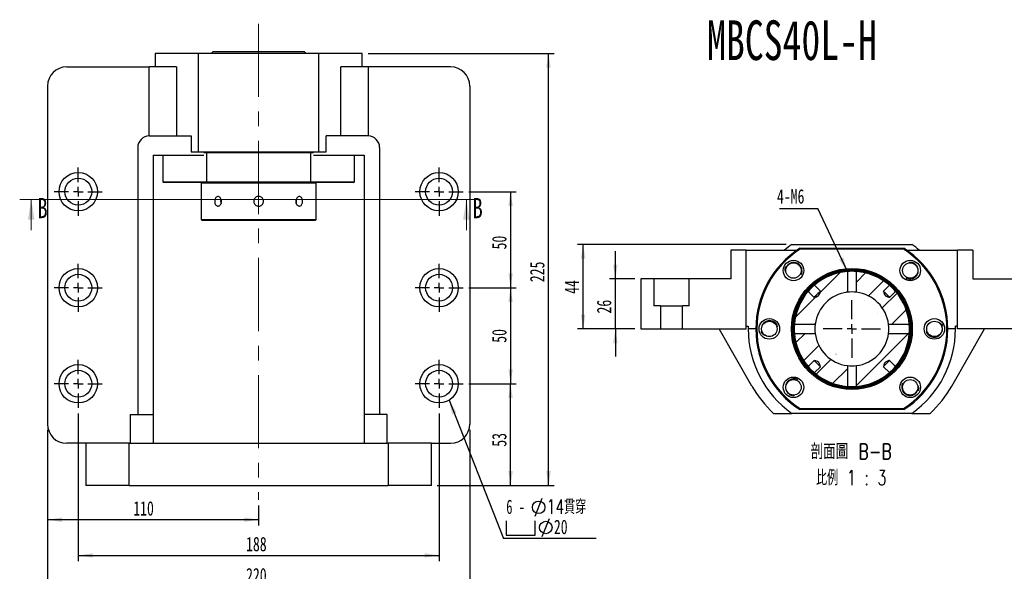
# Model space of a CAD drawing. Header units: millimetres. Extents: x 8 to 324, y 9 to 205.
# Tile 2 of 4: x 8 to 179, y 94 to 190. Entities that reach past the tile are written whole.
import ezdxf

# ---------------------------------------------------------------- set-up
doc = ezdxf.new("R2010")
doc.units = ezdxf.units.MM
doc.linetypes.add('CENTERX2', pattern=[20.32, 12.7, -2.54, 2.54, -2.54])
doc.layers.add('圖層0', color=7, linetype='Continuous')
doc.styles.add('SLDTEXTSTYLE0', font='TXT', dxfattribs={"width": 0.7})
doc.styles.add('SLDTEXTSTYLE1', font='TXT', dxfattribs={"width": 0.7, "bigfont": 'bigfont'})
doc.styles.add('SLDTEXTSTYLE3', font='TXT', dxfattribs={"width": 0.75})
doc.styles.add('SLDTEXTSTYLE4', font='TXT', dxfattribs={"width": 0.633333})
doc.styles.add('SLDTEXTSTYLE5', font='TXT', dxfattribs={"width": 0.75, "bigfont": 'bigfont'})
doc.styles.add('SLDTEXTSTYLE6', font='TXT', dxfattribs={"width": 0.65625, "bigfont": 'bigfont'})
doc.dimstyles.new('SLDDIMSTYLE0', dxfattribs={"dimtxt": 0.18, "dimasz": 2.5, "dimexe": 0, "dimexo": 0.0625, "dimgap": 0, "dimtad": 0, "dimtih": 1, "dimtoh": 1, "dimdec": 0, "dimrnd": 1e-09, "dimzin": 0, "dimdsep": 46, "dimtxsty": 'Standard', "dimsah": 1, "dimcen": 0.09, "dimadec": 0, "dimazin": 0, "dimtfac": 2.5, "dimtdec": 0, "dimtofl": 0, "dimtmove": 0, "dimatfit": 3, "dimfxl": 0, "dimfrac": 2, "dimtolj": 1, "dimtzin": 0, "dimarcsym": 0})
doc.dimstyles.new('SLDDIMSTYLE3', dxfattribs={"dimtxt": 2.5, "dimasz": 2.5, "dimexe": 0, "dimexo": 0.0625, "dimtad": 1, "dimlfac": 3, "dimrnd": 1e-09, "dimzin": 12, "dimdsep": 46, "dimtxsty": 'SLDTEXTSTYLE0', "dimsah": 1, "dimcen": 0.09, "dimadec": 0, "dimazin": 3, "dimtfac": 1, "dimtofl": 0, "dimtmove": 0, "dimatfit": 3, "dimfxl": 0, "dimfrac": 2, "dimtolj": 1, "dimtzin": 12, "dimarcsym": 0})
doc.dimstyles.new('SLDDIMSTYLE4', dxfattribs={"dimtxt": 2.5, "dimasz": 2.5, "dimexe": 0, "dimexo": 0.0625, "dimtad": 1, "dimlfac": 3, "dimrnd": 1e-09, "dimzin": 12, "dimdsep": 46, "dimtxsty": 'SLDTEXTSTYLE0', "dimsah": 1, "dimcen": 0.09, "dimadec": 0, "dimazin": 3, "dimtfac": 1, "dimtmove": 0, "dimatfit": 0, "dimfxl": 0, "dimfrac": 2, "dimtolj": 1, "dimtzin": 12, "dimarcsym": 0})

# ---------------------------------------------------------------- blocks, each defined once
blk = doc.blocks.new('_D_1')
at = {"layer": '圖層0', "color": 7}
for p, q in [((86.08, 160.1), (94.33, 160.1)), ((93.33, 160.1), (93.33, 143.43)), ((86.08, 143.43), (94.33, 143.43))]:
    blk.add_line(p, q, dxfattribs=at)
for points in [[(93.33, 160.1), (92.95, 157.6), (93.72, 157.6)], [(93.33, 143.43), (93.72, 145.93), (92.95, 145.93)]]:
    blk.add_solid(points, dxfattribs=at)
at = {"layer": '圖層0', "color": 7, "insert": (90.11, 150.08), "char_height": 2.5, "attachment_point": 1, "rotation": 90, "style": 'SLDTEXTSTYLE0'}
blk.add_mtext('50', dxfattribs=at)
blk = doc.blocks.new('_D_2')
at = {"layer": '圖層0', "color": 7}
for p, q in [((86.08, 143.43), (94.33, 143.43)), ((93.33, 143.43), (93.33, 126.77)), ((86.08, 126.77), (94.33, 126.77))]:
    blk.add_line(p, q, dxfattribs=at)
for points in [[(93.33, 143.43), (92.95, 140.93), (93.72, 140.93)], [(93.33, 126.77), (93.72, 129.27), (92.95, 129.27)]]:
    blk.add_solid(points, dxfattribs=at)
at = {"layer": '圖層0', "color": 7, "insert": (90.11, 133.88), "char_height": 2.5, "attachment_point": 1, "rotation": 90, "style": 'SLDTEXTSTYLE0'}
blk.add_mtext('50', dxfattribs=at)
blk = doc.blocks.new('_D_3')
at = {"layer": '圖層0', "color": 7}
for p, q in [((86.08, 126.77), (94.33, 126.77)), ((93.33, 109.1), (93.33, 126.77)), ((80.58, 109.1), (94.33, 109.1))]:
    blk.add_line(p, q, dxfattribs=at)
for points in [[(93.33, 126.77), (92.95, 124.27), (93.72, 124.27)], [(93.33, 109.1), (93.72, 111.6), (92.95, 111.6)]]:
    blk.add_solid(points, dxfattribs=at)
at = {"layer": '圖層0', "color": 7, "insert": (90.11, 115.84), "char_height": 2.5, "attachment_point": 1, "rotation": 90, "style": 'SLDTEXTSTYLE0'}
blk.add_mtext('53', dxfattribs=at)
blk = doc.blocks.new('_D_4')
at = {"layer": '圖層0', "color": 7}
for p, q in [((18.25, 121.6), (18.25, 95.97)), ((80.91, 121.6), (80.91, 95.97)), ((18.25, 96.97), (80.91, 96.97))]:
    blk.add_line(p, q, dxfattribs=at)
for points in [[(18.25, 96.97), (20.75, 96.59), (20.75, 97.36)], [(80.91, 96.97), (78.41, 97.36), (78.41, 96.59)]]:
    blk.add_solid(points, dxfattribs=at)
at = {"layer": '圖層0', "color": 7, "insert": (47.4, 100.2), "char_height": 2.5, "attachment_point": 1, "style": 'SLDTEXTSTYLE0'}
blk.add_mtext('188', dxfattribs=at)
blk = doc.blocks.new('_D_5')
at = {"layer": '圖層0', "color": 7}
for p, q in [((12.91, 118.77), (12.91, 90.58)), ((86.25, 118.77), (86.25, 90.58)), ((12.91, 91.58), (86.25, 91.58))]:
    blk.add_line(p, q, dxfattribs=at)
for points in [[(12.91, 91.58), (15.41, 91.19), (15.41, 91.96)], [(86.25, 91.58), (83.75, 91.96), (83.75, 91.19)]]:
    blk.add_solid(points, dxfattribs=at)
at = {"layer": '圖層0', "color": 7, "insert": (47.4, 94.8), "char_height": 2.5, "attachment_point": 1, "style": 'SLDTEXTSTYLE0'}
blk.add_mtext('220', dxfattribs=at)
blk = doc.blocks.new('_D_6')
at = {"layer": '圖層0', "color": 7}
for p, q in [((12.91, 118.77), (12.91, 102.17)), ((49.58, 105.65), (49.58, 102.17)), ((49.58, 103.17), (12.91, 103.17))]:
    blk.add_line(p, q, dxfattribs=at)
for points in [[(12.91, 103.17), (15.41, 102.79), (15.41, 103.56)], [(49.58, 103.17), (47.08, 103.56), (47.08, 102.79)]]:
    blk.add_solid(points, dxfattribs=at)
at = {"layer": '圖層0', "color": 7, "insert": (27.81, 106.39), "char_height": 2.5, "attachment_point": 1, "style": 'SLDTEXTSTYLE0'}
blk.add_mtext('110', dxfattribs=at)
blk = doc.blocks.new('_D_7')
at = {"layer": '圖層0', "color": 7}
for p, q in [((68.58, 184.1), (100.92, 184.1)), ((99.92, 109.1), (99.92, 184.1)), ((80.58, 109.1), (100.92, 109.1))]:
    blk.add_line(p, q, dxfattribs=at)
for points in [[(99.92, 184.1), (99.54, 181.6), (100.31, 181.6)], [(99.92, 109.1), (100.31, 111.6), (99.54, 111.6)]]:
    blk.add_solid(points, dxfattribs=at)
at = {"layer": '圖層0', "color": 7, "insert": (96.7, 144.4), "char_height": 2.5, "attachment_point": 1, "rotation": 90, "style": 'SLDTEXTSTYLE0'}
blk.add_mtext('225', dxfattribs=at)
blk = doc.blocks.new('SW_SYMBOL_HOLE_DIAM')
at = {"layer": '圖層0', "color": 0}
blk.add_line((300, 0), (700, 1000), dxfattribs=at)
blk.add_circle((500, 500), 350, dxfattribs=at)
blk = doc.blocks.new('SW_SYMBOL_HOLE_SPOT')
at = {"layer": '圖層0', "color": 0}
for p, q in [((0, 875), (0, 75)), ((1600, 75), (1600, 875)), ((0, 75), (1600, 75))]:
    blk.add_line(p, q, dxfattribs=at)
blk = doc.blocks.new('SW_NOTE_1')
at = {"layer": '圖層0', "color": 0}
blk.add_line((16.08, 0), (0, 0), dxfattribs=at)
at = {"layer": '圖層0', "color": 0, "xscale": 0.003121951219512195, "yscale": 0.003121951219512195, "zscale": 0.003121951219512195}
for name, p in [('SW_SYMBOL_HOLE_DIAM', (4.54, 3.88)), ('SW_SYMBOL_HOLE_DIAM', (5.77, 0.38)), ('SW_SYMBOL_HOLE_SPOT', (0.47, 0.38))]:
    blk.add_blockref(name, p, dxfattribs=at)
at = {"layer": '圖層0', "color": 0, "char_height": 2.5, "attachment_point": 1}
for s, insert, style in [('14\\M+18AD1\\M+190FA', (7.5, 6.79), 'SLDTEXTSTYLE1'), ('6 -', (0.47, 6.79), 'SLDTEXTSTYLE4'), ('20', (8.74, 3.29), 'SLDTEXTSTYLE0')]:
    blk.add_mtext(s, dxfattribs=dict(at, insert=insert, style=style))
blk = doc.blocks.new('SW_CENTERMARKSYMBOL_2')
at = {"layer": '圖層0', "color": 0}
for p, q in [((0, 1.67), (0, 4.17)), ((-1.67, 0), (-4.17, 0)), ((0, 0), (-0.83, 0)), ((0, 0), (0, 0.83)), ((0, 0), (0, -0.83)), ((0, 0), (0.83, 0)), ((1.67, 0), (4.17, 0)), ((0, -1.67), (0, -4.17))]:
    blk.add_line(p, q, dxfattribs=at)
blk = doc.blocks.new('SW_CENTERMARKSYMBOL_3')
at = {"layer": '圖層0', "color": 0}
for p, q in [((0, 1.67), (0, 4.17)), ((-1.67, 0), (-4.17, 0)), ((0, 0), (-0.83, 0)), ((0, 0), (0, 0.83)), ((0, 0), (0, -0.83)), ((0, 0), (0.83, 0)), ((1.67, 0), (4.17, 0)), ((0, -1.67), (0, -4.17))]:
    blk.add_line(p, q, dxfattribs=at)
blk = doc.blocks.new('SW_CENTERMARKSYMBOL_4')
at = {"layer": '圖層0', "color": 0}
for p, q in [((0, 1.67), (0, 4.17)), ((-1.67, 0), (-4.17, 0)), ((0, 0), (-0.83, 0)), ((0, 0), (0, 0.83)), ((0, 0), (0, -0.83)), ((0, 0), (0.83, 0)), ((1.67, 0), (4.17, 0)), ((0, -1.67), (0, -4.17))]:
    blk.add_line(p, q, dxfattribs=at)
blk = doc.blocks.new('SW_CENTERMARKSYMBOL_5')
at = {"layer": '圖層0', "color": 0}
for p, q in [((0, 1.67), (0, 4.17)), ((-1.67, 0), (-4.17, 0)), ((0, 0), (-0.83, 0)), ((0, 0), (0, 0.83)), ((0, 0), (0, -0.83)), ((0, 0), (0.83, 0)), ((1.67, 0), (4.17, 0)), ((0, -1.67), (0, -4.17))]:
    blk.add_line(p, q, dxfattribs=at)
blk = doc.blocks.new('SW_CENTERMARKSYMBOL_6')
at = {"layer": '圖層0', "color": 0}
for p, q in [((0, 1.67), (0, 4.17)), ((-1.67, 0), (-4.17, 0)), ((0, 0), (-0.83, 0)), ((0, 0), (0, 0.83)), ((0, 0), (0, -0.83)), ((0, 0), (0.83, 0)), ((1.67, 0), (4.17, 0)), ((0, -1.67), (0, -4.17))]:
    blk.add_line(p, q, dxfattribs=at)
blk = doc.blocks.new('SW_CENTERMARKSYMBOL_7')
at = {"layer": '圖層0', "color": 0}
for p, q in [((0, 1.67), (0, 4.17)), ((-1.67, 0), (-4.17, 0)), ((0, 0), (-0.83, 0)), ((0, 0), (0, 0.83)), ((0, 0), (0, -0.83)), ((0, 0), (0.83, 0)), ((1.67, 0), (4.17, 0)), ((0, -1.67), (0, -4.17))]:
    blk.add_line(p, q, dxfattribs=at)
blk = doc.blocks.new('_D_8')
at = {"layer": '圖層0', "color": 7}
for p, q in [((111.53, 144.95), (111.53, 149.76)), ((114.94, 144.95), (110.53, 144.95)), ((111.53, 136.28), (111.53, 144.95)), ((114.94, 136.28), (110.53, 136.28)), ((111.53, 136.28), (111.53, 131.48))]:
    blk.add_line(p, q, dxfattribs=at)
for points in [[(111.53, 144.95), (111.92, 147.45), (111.15, 147.45)], [(111.53, 136.28), (111.15, 133.78), (111.92, 133.78)]]:
    blk.add_solid(points, dxfattribs=at)
at = {"layer": '圖層0', "color": 7, "insert": (108.31, 138.96), "char_height": 2.5, "attachment_point": 1, "rotation": 90, "style": 'SLDTEXTSTYLE0'}
blk.add_mtext('26', dxfattribs=at)
blk = doc.blocks.new('_D_9')
at = {"layer": '圖層0', "color": 7}
for p, q in [((141.17, 150.95), (104.94, 150.95)), ((105.94, 136.28), (105.94, 150.95)), ((114.94, 136.28), (104.94, 136.28))]:
    blk.add_line(p, q, dxfattribs=at)
for points in [[(105.94, 150.95), (105.55, 148.45), (106.32, 148.45)], [(105.94, 136.28), (106.32, 138.78), (105.55, 138.78)]]:
    blk.add_solid(points, dxfattribs=at)
at = {"layer": '圖層0', "color": 7, "insert": (102.71, 142.37), "char_height": 2.5, "attachment_point": 1, "rotation": 90, "style": 'SLDTEXTSTYLE0'}
blk.add_mtext('44', dxfattribs=at)
blk = doc.blocks.new('SW_NOTE_2')
at = {"layer": '圖層0', "color": 0, "char_height": 2.6458, "attachment_point": 2}
for s, insert, style in [('\\M+19655\\M+196CA\\M+19AA4 B-B', (8.27, 3.41), 'SLDTEXTSTYLE5'), ('\\M+194E4\\M+197E1 1 : 3', (8.27, -1.12), 'SLDTEXTSTYLE6')]:
    blk.add_mtext(s, dxfattribs=dict(at, insert=insert, style=style))
blk = doc.blocks.new('SW_NOTE_3')
at = {"layer": '圖層0', "color": 0}
blk.add_line((-6.64, 0), (0, 0), dxfattribs=at)
at = {"layer": '圖層0', "color": 0, "insert": (-7.09, 3.34), "char_height": 2.5, "attachment_point": 1, "style": 'SLDTEXTSTYLE0'}
blk.add_mtext('4-M6', dxfattribs=at)
blk = doc.blocks.new('SW_CENTERMARKSYMBOL_8')
at = {"layer": '圖層0', "color": 0}
for p, q in [((0, 1.67), (0, 5)), ((-1.67, 0), (-5, 0)), ((0, 0), (-0.83, 0)), ((0, 0), (0, 0.83)), ((0, 0), (0, -0.83)), ((0, 0), (0.83, 0)), ((1.67, 0), (5, 0)), ((0, -1.67), (0, -5))]:
    blk.add_line(p, q, dxfattribs=at)

msp = doc.modelspace()

# ---------------------------------------------------------------- hatches: boundary and pattern name
at = {"linetype": 'Continuous', "lineweight": 18}
h = msp.add_hatch(dxfattribs=at)
h.set_pattern_fill('ANSI31', style=0)
edge = h.paths.add_edge_path(flags=0)
edge.add_spline(control_points=[(147.1324, 142.8335), (147.074, 142.6321), (147.0189, 142.4261), (146.9198, 142.2412), (146.8867, 142.1794), (146.8458, 142.1204), (146.795, 142.0721), (146.741, 142.0206), (146.6759, 141.9806), (146.6089, 141.9479), (146.4324, 141.8617), (146.2413, 141.8085), (146.0527, 141.7538)], knot_values=[0.00436525, 0.00436525, 0.00436525, 0.00436525, 0.00624983, 0.00624983, 0.00624983, 0.00687353, 0.00687353, 0.00687353, 0.00753712, 0.00753712, 0.00753712, 0.00928642, 0.00928642, 0.00928642, 0.00928642], weights=[1, 1, 1, 1, 1, 1, 1, 1, 1, 1, 1, 1, 1], degree=3, periodic=0)
edge.add_line((146.0527, 141.7538), (145.0126, 142.7938))
edge.add_arc((152.6029, 136.2833), 10, 139.37869, 175.516963)
edge.add_line((142.6335, 137.0649), (146.2341, 137.0649))
edge.add_arc((152.6029, 136.2833), 6.4167, 96.996801, 173.003199, ccw=False)
edge.add_line((151.8213, 142.6521), (151.8213, 146.2527))
edge.add_arc((152.6029, 136.2833), 10, 94.483037, 130.62131)
edge.add_line((146.0924, 143.8736), (147.1324, 142.8335))
h = msp.add_hatch(dxfattribs=at)
h.set_pattern_fill('ANSI31', style=0)
edge = h.paths.add_edge_path(flags=0)
edge.add_spline(control_points=[(159.1532, 141.7538), (159.114, 141.7652), (159.0749, 141.7767), (159.0359, 141.7885), (158.9047, 141.8282), (158.7734, 141.8694), (158.6479, 141.9244), (158.5735, 141.957), (158.5001, 141.9958), (158.4378, 142.048), (158.3746, 142.101), (158.324, 142.17), (158.2852, 142.2428), (158.1867, 142.4273), (158.1317, 142.6326), (158.0735, 142.8335)], knot_values=[0.00201175, 0.00201175, 0.00201175, 0.00201175, 0.00237879, 0.00237879, 0.00237879, 0.00361292, 0.00361292, 0.00361292, 0.00434766, 0.00434766, 0.00434766, 0.00509957, 0.00509957, 0.00509957, 0.00700167, 0.00700167, 0.00700167, 0.00700167], weights=[1, 1, 1, 1, 1, 1, 1, 1, 1, 1, 1, 1, 1, 1, 1, 1], degree=3, periodic=0)
edge.add_line((158.0735, 142.8335), (159.1135, 143.8736))
edge.add_arc((152.6029, 136.2833), 10, 49.37869, 85.516963)
edge.add_line((153.3846, 146.2527), (153.3846, 142.6521))
edge.add_arc((152.6029, 136.2833), 6.4167, 6.996801, 83.003199, ccw=False)
edge.add_line((158.9718, 137.0649), (162.5723, 137.0649))
edge.add_arc((152.6029, 136.2833), 10, 4.483037, 40.62131)
edge.add_line((160.1932, 142.7938), (159.1532, 141.7538))
h = msp.add_hatch(dxfattribs=at)
h.set_pattern_fill('ANSI31', style=0)
edge = h.paths.add_edge_path(flags=0)
edge.add_line((147.1324, 129.733), (146.0924, 128.693))
edge.add_arc((152.6029, 136.2833), 10, 229.37869, 265.516963)
edge.add_line((151.8213, 126.3139), (151.8213, 129.9144))
edge.add_arc((152.6029, 136.2833), 6.4167, 186.996801, 263.003199, ccw=False)
edge.add_line((146.2341, 135.5016), (142.6335, 135.5016))
edge.add_arc((152.6029, 136.2833), 10, 184.483037, 220.62131)
edge.add_line((145.0126, 129.7727), (146.0527, 130.8127))
edge.add_spline(control_points=[(146.0527, 130.8127), (146.2536, 130.7545), (146.4589, 130.6995), (146.6434, 130.601), (146.7162, 130.5622), (146.7852, 130.5116), (146.8382, 130.4484), (146.8904, 130.3861), (146.9292, 130.3128), (146.9618, 130.2383), (147.0168, 130.1128), (147.058, 129.9815), (147.0977, 129.8503), (147.1095, 129.8113), (147.121, 129.7722), (147.1324, 129.733)], knot_values=[0.00944229, 0.00944229, 0.00944229, 0.00944229, 0.01132766, 0.01132766, 0.01132766, 0.01207296, 0.01207296, 0.01207296, 0.01280124, 0.01280124, 0.01280124, 0.01402452, 0.01402452, 0.01402452, 0.01438833, 0.01438833, 0.01438833, 0.01438833], weights=[1, 1, 1, 1, 1, 1, 1, 1, 1, 1, 1, 1, 1, 1, 1, 1], degree=3, periodic=0)
h = msp.add_hatch(dxfattribs=at)
h.set_pattern_fill('ANSI31', style=0)
edge = h.paths.add_edge_path(flags=0)
edge.add_line((159.1135, 128.693), (158.0735, 129.733))
edge.add_spline(control_points=[(158.0735, 129.733), (158.1317, 129.9339), (158.1867, 130.1392), (158.2852, 130.3238), (158.324, 130.3965), (158.3746, 130.4656), (158.4378, 130.5185), (158.5001, 130.5707), (158.5735, 130.6095), (158.6479, 130.6421), (158.7734, 130.6972), (158.9047, 130.7383), (159.0359, 130.778), (159.0749, 130.7898), (159.114, 130.8014), (159.1532, 130.8127)], knot_values=[0.00944229, 0.00944229, 0.00944229, 0.00944229, 0.01132766, 0.01132766, 0.01132766, 0.01207296, 0.01207296, 0.01207296, 0.01280124, 0.01280124, 0.01280124, 0.01402452, 0.01402452, 0.01402452, 0.01438833, 0.01438833, 0.01438833, 0.01438833], weights=[1, 1, 1, 1, 1, 1, 1, 1, 1, 1, 1, 1, 1, 1, 1, 1], degree=3, periodic=0)
edge.add_line((159.1532, 130.8127), (160.1932, 129.7727))
edge.add_arc((152.6029, 136.2833), 10, 319.37869, 355.516963)
edge.add_line((162.5723, 135.5016), (158.9718, 135.5016))
edge.add_arc((152.6029, 136.2833), 6.4167, 276.996801, 353.003199, ccw=False)
edge.add_line((153.3846, 129.9144), (153.3846, 126.3139))
edge.add_arc((152.6029, 136.2833), 10, 274.483037, 310.62131)

# ---------------------------------------------------------------- linework, layer by layer
at = {"color": 7, "linetype": 'Continuous', "lineweight": 25}
for p, q in [((31.5816, 184.099), (31.5816, 181.7657)), ((39.1467, 184.099), (31.5816, 184.099)), ((39.1467, 166.999), (39.1467, 184.099)), ((60.0166, 184.099), (39.1467, 184.099)), ((41.6816, 184.4323), (41.3483, 184.099)), ((41.6816, 184.4323), (57.4816, 184.4323)), ((57.815, 184.099), (57.4816, 184.4323)), ((60.0166, 166.999), (60.0166, 184.099)), ((67.5816, 184.099), (60.0166, 184.099)), ((67.5816, 181.7657), (67.5816, 184.099)), ((16.2483, 181.7657), (30.5846, 181.7657)), ((30.5846, 169.7657), (30.5846, 181.7657)), ((35.3338, 181.7657), (30.5846, 181.7657)), ((35.3338, 181.7657), (35.3338, 169.7657)), ((63.8294, 169.7657), (63.8294, 181.7657)), ((68.5787, 181.7657), (63.8294, 181.7657)), ((68.5787, 181.7657), (68.5787, 169.7657)), ((82.915, 181.7657), (68.5787, 181.7657)), ((12.915, 178.4323), (12.915, 119.7657)), ((86.2483, 178.4323), (86.2483, 119.7657)), ((30.5816, 169.7657), (37.8674, 169.7657)), ((37.8674, 169.7657), (37.8674, 166.999)), ((61.2958, 166.999), (61.2958, 169.7657)), ((68.5816, 169.7657), (61.2958, 169.7657)), ((28.5816, 167.7657), (28.5816, 121.4323)), ((70.5816, 167.7657), (70.5816, 121.4323)), ((31.2483, 166.4323), (40.0422, 166.4323)), ((31.2483, 166.4323), (31.2483, 121.4323)), ((32.915, 166.4323), (32.915, 161.8323)), ((37.8674, 166.999), (39.1467, 166.999)), ((39.1467, 166.999), (60.0166, 166.999)), ((40.5385, 166.8323), (40.0422, 166.8323)), ((40.5878, 166.999), (40.5385, 166.8323)), ((40.5385, 166.8323), (40.5385, 161.8323)), ((58.6247, 166.8323), (40.5385, 166.8323)), ((58.6247, 166.8323), (58.5755, 166.999)), ((58.6247, 161.8323), (58.6247, 166.8323)), ((59.121, 166.8323), (58.6247, 166.8323)), ((59.121, 166.4323), (67.915, 166.4323)), ((60.0166, 166.999), (61.2958, 166.999)), ((66.2483, 161.8323), (66.2483, 166.4323)), ((67.915, 166.4323), (67.915, 121.4323)), ((32.915, 161.8323), (33.0816, 161.6657)), ((32.915, 161.8323), (40.5385, 161.8323)), ((40.5878, 161.6657), (33.0816, 161.6657)), ((39.6483, 161.6657), (39.5816, 161.599)), ((39.5816, 161.599), (39.5816, 159.2823)), ((49.5816, 161.599), (39.5816, 161.599)), ((40.5385, 161.8323), (58.6247, 161.8323)), ((40.5385, 161.8323), (40.5878, 161.6657)), ((58.5755, 161.6657), (40.5878, 161.6657)), ((59.5816, 161.599), (49.5816, 161.599)), ((58.5755, 161.6657), (58.6247, 161.8323)), ((66.0816, 161.6657), (58.5755, 161.6657)), ((58.6247, 161.8323), (66.2483, 161.8323)), ((59.5816, 161.599), (59.515, 161.6657)), ((59.5816, 159.2718), (59.5816, 161.599)), ((66.0816, 161.6657), (66.2483, 161.8323)), ((39.5816, 157.5929), (39.5816, 155.2657)), ((59.5816, 155.2657), (59.5816, 157.5823)), ((39.5816, 155.2657), (39.7483, 155.099)), ((39.5816, 155.2657), (59.5816, 155.2657)), ((59.415, 155.099), (39.7483, 155.099)), ((59.415, 155.099), (59.5816, 155.2657)), ((142.168, 150.9499), (163.0379, 150.9499)), ((131.6029, 149.9499), (131.6029, 144.9499)), ((134.2696, 149.9499), (131.6029, 149.9499)), ((134.2696, 136.2833), (134.2696, 149.9499)), ((134.2696, 149.9499), (143.0635, 149.9499)), ((143.5598, 150.2833), (143.6091, 150.1166)), ((143.5598, 150.2833), (161.646, 150.2833)), ((161.5968, 150.1166), (143.6091, 150.1166)), ((161.5968, 150.1166), (161.646, 150.2833)), ((162.1423, 149.9499), (170.9363, 149.9499)), ((170.9363, 136.2833), (170.9363, 149.9499)), ((173.6029, 149.9499), (170.9363, 149.9499)), ((173.6029, 149.9499), (173.6029, 144.9499)), ((151.8213, 146.2527), (151.8213, 142.6521)), ((153.3846, 142.6521), (153.3846, 146.2527)), ((115.9363, 144.9499), (115.9363, 136.2833)), ((118.2143, 144.9499), (115.9363, 144.9499)), ((118.2143, 144.9499), (118.2143, 140.2833)), ((124.3249, 144.9499), (118.2143, 144.9499)), ((124.3249, 140.2833), (124.3249, 144.9499)), ((131.6029, 144.9499), (124.3249, 144.9499)), ((147.1324, 142.8335), (146.0924, 143.8736)), ((159.1135, 143.8736), (158.0735, 142.8335)), ((173.6029, 144.9499), (180.8809, 144.9499)), ((145.0126, 142.7938), (146.0527, 141.7538)), ((159.1532, 141.7538), (160.1932, 142.7938)), ((119.3543, 140.2833), (118.2143, 140.2833)), ((119.3543, 140.2833), (119.3543, 136.2833)), ((119.3543, 140.2833), (123.1849, 140.2833)), ((124.3249, 140.2833), (123.1849, 140.2833)), ((123.1849, 136.2833), (123.1849, 140.2833)), ((146.2341, 137.0649), (142.6335, 137.0649)), ((162.5723, 137.0649), (158.9718, 137.0649)), ((115.9363, 136.2833), (119.3543, 136.2833)), ((119.3543, 136.2833), (123.1849, 136.2833)), ((123.1849, 136.2833), (134.2696, 136.2833)), ((135.2471, 126.3447), (129.5559, 136.2833)), ((134.2696, 136.7833), (134.6099, 136.7833)), ((135.9363, 136.2833), (134.6029, 136.2833)), ((142.6335, 135.5016), (146.2341, 135.5016)), ((158.9718, 135.5016), (162.5723, 135.5016)), ((170.6029, 136.2833), (169.2696, 136.2833)), ((169.9588, 126.3447), (175.65, 136.2833)), ((170.9363, 136.7833), (170.596, 136.7833)), ((182.021, 136.2833), (170.9363, 136.2833)), ((146.0527, 130.8127), (145.0126, 129.7727)), ((160.1932, 129.7727), (159.1532, 130.8127)), ((146.0924, 128.693), (147.1324, 129.733)), ((151.8213, 129.9144), (151.8213, 126.3139)), ((153.3846, 126.3139), (153.3846, 129.9144)), ((158.0735, 129.733), (159.1135, 128.693)), ((27.2483, 121.4323), (27.2483, 116.4323)), ((27.2483, 121.4323), (31.2483, 121.4323)), ((31.2483, 121.4323), (31.2483, 116.4323)), ((71.915, 121.4323), (67.915, 121.4323)), ((67.915, 121.4323), (67.915, 116.4323)), ((71.915, 116.4323), (71.915, 121.4323)), ((139.0056, 121.6166), (142.168, 121.6166)), ((163.0379, 121.6166), (142.168, 121.6166)), ((143.5598, 122.2833), (143.6091, 122.4499)), ((161.646, 122.2833), (143.5598, 122.2833)), ((143.6091, 122.4499), (161.5968, 122.4499)), ((161.5968, 122.4499), (161.646, 122.2833)), ((163.0379, 121.6166), (166.2003, 121.6166)), ((19.5816, 116.4323), (16.2483, 116.4323)), ((19.5816, 116.4323), (19.5816, 109.099)), ((27.0816, 116.4323), (19.5816, 116.4323)), ((27.0816, 109.099), (27.0816, 116.4323)), ((27.0816, 116.4323), (72.0816, 116.4323)), ((72.0816, 116.4323), (72.0816, 109.099)), ((79.5816, 116.4323), (72.0816, 116.4323)), ((79.5816, 109.099), (79.5816, 116.4323)), ((79.5816, 116.4323), (82.915, 116.4323)), ((27.0816, 109.099), (19.5816, 109.099)), ((27.0816, 109.099), (72.0816, 109.099)), ((79.5816, 109.099), (72.0816, 109.099))]:
    msp.add_line(p, q, dxfattribs=at)
at = {"color": 7, "linetype": 'Continuous', "lineweight": 18}
for p, q in [((87.6494, 158.7663), (8.0814, 158.7663)), ((10.0814, 153.4463), (10.0814, 158.7663)), ((85.6494, 153.4463), (85.6494, 158.7663))]:
    msp.add_line(p, q, dxfattribs=at)
at = {"color": 7, "linetype": 'Continuous', "lineweight": 25, "flags": 128}
for points in [[(56.1173, 158.0545), (56.1494, 158.1617), (56.1813, 158.4323)], [(56.1813, 158.4323), (56.1494, 158.7029), (56.1185, 158.8067)], [(147.1324, 142.8335), (147.0425, 142.7436), (146.9151, 142.6162), (146.7608, 142.462), (146.5925, 142.2937), (146.4243, 142.1254), (146.27, 141.9711), (146.1426, 141.8437), (146.0527, 141.7538)], [(159.1532, 141.7538), (159.0633, 141.8437), (158.9359, 141.9711), (158.7816, 142.1254), (158.6133, 142.2937), (158.4451, 142.462), (158.2908, 142.6162), (158.1634, 142.7436), (158.0735, 142.8335)], [(158.0735, 142.8335), (158.1643, 142.532), (158.2852, 142.2428), (158.4378, 142.048), (158.6479, 141.9244), (159.0359, 141.7885), (159.1532, 141.7538)], [(146.0527, 130.8127), (146.1426, 130.7228), (146.27, 130.5954), (146.4243, 130.4411), (146.5925, 130.2729), (146.7608, 130.1046), (146.9151, 129.9503), (147.0425, 129.8229), (147.1324, 129.733)], [(147.1324, 129.733), (147.0977, 129.8503), (146.9618, 130.2383), (146.8382, 130.4484), (146.6434, 130.601), (146.3542, 130.7219), (146.0527, 130.8127)], [(158.0735, 129.733), (158.1634, 129.8229), (158.2908, 129.9503), (158.4451, 130.1046), (158.6133, 130.2729), (158.7816, 130.4411), (158.9359, 130.5954), (159.0633, 130.7228), (159.1532, 130.8127)], [(159.1532, 130.8127), (159.0359, 130.778), (158.6479, 130.6421), (158.4378, 130.5185), (158.2852, 130.3238), (158.1643, 130.0345), (158.0735, 129.733)], [(162.9225, 124.7434), (163.0932, 124.7766), (163.1911, 124.8058)]]:
    msp.add_lwpolyline(points, dxfattribs=at)
at = {"color": 7, "linetype": 'Continuous', "lineweight": 25}
for centre, radius in [((18.2483, 160.099), 3.3333), ((80.915, 160.099), 3.3333), ((18.2483, 160.099), 2.3333), ((80.915, 160.099), 2.3333), ((142.4677, 146.4185), 1.7833), ((142.4677, 146.4185), 1.3333), ((162.7381, 146.4185), 1.7833), ((162.7381, 146.4185), 1.3333), ((18.2483, 143.4323), 3.3333), ((18.2483, 143.4323), 2.3333), ((80.915, 143.4323), 3.3333), ((80.915, 143.4323), 2.3333), ((152.6029, 136.2833), 10.5), ((152.6029, 136.2833), 10.3333), ((152.6029, 136.2833), 10.1667), ((138.2696, 136.2833), 1.7833), ((138.2696, 136.2833), 1.3333), ((166.9363, 136.2833), 1.7833), ((166.9363, 136.2833), 1.3333), ((18.2483, 126.7657), 3.3333), ((80.915, 126.7657), 3.3333), ((18.2483, 126.7657), 2.3333), ((80.915, 126.7657), 2.3333), ((142.4677, 126.1481), 1.7833), ((142.4677, 126.1481), 1.3333), ((162.7381, 126.1481), 1.7833), ((162.7381, 126.1481), 1.3333)]:
    msp.add_circle(centre, radius, dxfattribs=at)
for centre, radius, start, end in [((16.2483, 178.4323), 3.3333, 90, 180), ((82.915, 178.4323), 3.3333, 0, 90), ((30.5816, 167.7657), 2, 90, 180), ((68.5816, 167.7657), 2, 0, 90), ((44.1251, 158.4324), 1.1434, 161.074152, 199.258111), ((152.6029, 136.2833), 18, 125.430945, 130.601061), ((152.6029, 136.2833), 18, 49.398939, 54.569055), ((152.6029, 136.2833), 16.6667, 122.85988, 237.14012), ((152.6029, 136.2833), 16.5, 123.030152, 236.969848), ((152.6029, 136.2833), 16.5, 303.030152, 56.969848), ((152.6029, 136.2833), 16.6667, 302.85988, 57.14012), ((152.6029, 136.2833), 10, 94.483037, 130.62131), ((152.6029, 136.2832), 10.0001, 85.517007, 94.482993), ((152.6029, 136.2833), 10, 49.37869, 85.516963), ((152.6029, 136.2833), 10, 130.621316, 139.378684), ((152.6029, 136.2833), 10, 40.621316, 49.378684), ((152.6029, 136.2833), 10, 139.37869, 175.516963), ((145.9155, 142.9707), 1.2246, 276.431876, 353.568124), ((152.6029, 136.2833), 6.4167, 96.996801, 173.003199), ((152.6029, 136.2832), 6.4168, 83.003301, 96.996699), ((152.6029, 136.2833), 6.4167, 6.996801, 83.003199), ((152.6029, 136.2833), 10, 4.483037, 40.62131), ((152.6029, 136.2833), 10, 175.516964, 184.483036), ((152.603, 136.2833), 6.4167, 173.003278, 186.996722), ((152.6028, 136.2833), 6.4168, 353.003301, 6.996699), ((152.6028, 136.2833), 10.0001, 355.517007, 4.482993), ((152.6029, 136.2833), 18, 178.408246, 180), ((152.6029, 136.2833), 18, 180, 234.569055), ((152.6029, 136.2833), 10, 184.483037, 220.62131), ((152.6029, 136.2833), 6.4167, 186.996801, 263.003199), ((152.6029, 136.2833), 6.4167, 276.996801, 353.003199), ((152.6029, 136.2833), 10, 319.37869, 355.516963), ((152.6029, 136.2833), 18, 305.430945, 0), ((152.6029, 136.2833), 18, 0, 1.591754), ((152.6029, 136.2833), 10, 220.621316, 229.378684), ((152.6029, 136.2833), 10, 229.37869, 265.516963), ((152.6029, 136.2834), 6.4168, 263.003301, 276.996699), ((152.6029, 136.2833), 10, 274.483037, 310.62131), ((152.6029, 136.2833), 10, 310.621316, 319.378684), ((152.6029, 136.2833), 20, 209.797016, 227.166572), ((152.6029, 136.2834), 10.0001, 265.517007, 274.482993), ((152.6029, 136.2833), 20, 312.833428, 330.202984), ((16.2483, 119.7657), 3.3333, 180, 270), ((82.915, 119.7657), 3.3333, 270, 0)]:
    msp.add_arc(centre, radius, start, end, dxfattribs=at)
for points, knots in [([(39.5816, 159.2823), (39.5825, 159.273), (39.5841, 159.2542), (39.5955, 159.1083), (39.6082, 158.8931), (39.6174, 158.6239), (39.6187, 158.3337), (39.6119, 158.0554), (39.5995, 157.8176), (39.5878, 157.6552), (39.5813, 157.5778), (39.5823, 157.5899), (39.5825, 157.5929)], [0, 0, 0, 0, 0.10710729, 0.21420486, 0.32154429, 0.42904499, 0.53628219, 0.64324247, 0.75034476, 0.85778583, 0.96523474, 1, 1, 1, 1]), ([(43.1244, 158.4323), (43.1174, 158.3388), (43.1033, 158.1518), (42.9943, 157.9027), (42.8365, 157.7129), (42.6437, 157.6041), (42.4416, 157.5886), (42.253, 157.668), (42.0975, 157.833), (41.9895, 158.0657), (41.9388, 158.3399), (41.9498, 158.6242), (42.0212, 158.8866), (42.1471, 159.0982), (42.3165, 159.2352), (42.5126, 159.2816), (42.7138, 159.2324), (42.897, 159.0936), (43.0383, 158.8804), (43.1138, 158.6469), (43.1214, 158.4928), (43.1244, 158.4323)], [0, 0, 0, 0, 0.05356144, 0.10711844, 0.16079277, 0.21454387, 0.26816794, 0.32166019, 0.37521968, 0.42894151, 0.48266806, 0.5362333, 0.58972282, 0.64334057, 0.69709008, 0.75077009, 0.80428811, 0.85780415, 0.91148009, 0.96523035, 1, 1, 1, 1]), ([(49.5816, 157.5823), (49.4862, 157.5917), (49.2955, 157.6104), (49.0415, 157.7563), (48.8479, 157.9715), (48.7368, 158.2407), (48.7211, 158.5309), (48.8019, 158.8096), (48.9702, 159.0459), (49.2075, 159.2137), (49.4873, 159.2934), (49.7772, 159.2761), (50.0449, 159.1642), (50.2607, 158.9701), (50.4005, 158.7151), (50.4479, 158.4282), (50.3978, 158.1423), (50.2563, 157.8888), (50.0389, 157.6974), (49.8007, 157.5965), (49.6435, 157.5863), (49.5816, 157.5823)], [0, 0, 0, 0, 0.05355683, 0.10710925, 0.16078216, 0.21453571, 0.2681575, 0.32164082, 0.37519439, 0.42891813, 0.48264603, 0.53620652, 0.58968928, 0.64330394, 0.69705515, 0.75073571, 0.80424595, 0.85775396, 0.9114301, 0.96518304, 1, 1, 1, 1]), ([(57.2174, 158.4323), (57.2114, 158.3388), (57.1996, 158.1518), (57.1061, 157.9027), (56.9656, 157.7129), (56.7852, 157.6041), (56.585, 157.5886), (56.3871, 157.668), (56.2149, 157.833), (56.0904, 158.0657), (56.0305, 158.3399), (56.0436, 158.6242), (56.1274, 158.8866), (56.2707, 159.0982), (56.4549, 159.2352), (56.6567, 159.2816), (56.8519, 159.2324), (57.0202, 159.0936), (57.1442, 158.8804), (57.2084, 158.6469), (57.2148, 158.4928), (57.2174, 158.4323)], [0, 0, 0, 0, 0.05356144, 0.10711844, 0.16079277, 0.21454387, 0.26816794, 0.32166019, 0.37521968, 0.42894151, 0.48266806, 0.5362333, 0.58972282, 0.64334057, 0.69709008, 0.75077009, 0.80428811, 0.85780415, 0.91148009, 0.96523035, 1, 1, 1, 1]), ([(59.5816, 157.5823), (59.5808, 157.5917), (59.5792, 157.6104), (59.5678, 157.7563), (59.5551, 157.9715), (59.5459, 158.2407), (59.5445, 158.531), (59.5514, 158.8093), (59.5637, 159.0471), (59.5754, 159.2094), (59.582, 159.2868), (59.581, 159.2748), (59.5808, 159.2718)], [0, 0, 0, 0, 0.1071073, 0.21420578, 0.32154523, 0.42904594, 0.53628315, 0.64324344, 0.75034422, 0.8577853, 0.96523473, 1, 1, 1, 1]), ([(141.0839, 146.2345), (141.0552, 146.3925), (141.0024, 146.6837), (141.0908, 146.9652), (141.1312, 147.0939)], [0, 0, 0, 0, 0.54260464, 1, 1, 1, 1]), ([(142.2837, 147.8023), (142.2013, 147.787), (142.0426, 147.7574), (141.822, 147.663), (141.6248, 147.5395), (141.451, 147.3844), (141.305, 147.2027), (141.1533, 146.9307), (141.0596, 146.5974), (141.077, 146.3377), (141.0839, 146.2345)], [0, 0, 0, 0, 0.11470651, 0.22065348, 0.32660021, 0.43254719, 0.5384939, 0.64444101, 0.85864338, 1, 1, 1, 1]), ([(143.7604, 145.6697), (143.8199, 145.7912), (143.9538, 146.0649), (143.9661, 146.5493), (143.8236, 147.0345), (143.5248, 147.4422), (143.1148, 147.7191), (142.6783, 147.8388), (142.4013, 147.8132), (142.2837, 147.8023)], [0, 0, 0, 0, 0.12497255, 0.28152282, 0.43713863, 0.58955494, 0.74208737, 0.89059212, 1, 1, 1, 1]), ([(162.5541, 147.8023), (162.7122, 147.831), (163.0034, 147.8838), (163.2849, 147.7954), (163.4136, 147.755)], [0, 0, 0, 0, 0.54260464, 1, 1, 1, 1]), ([(164.122, 146.6025), (164.1066, 146.685), (164.0771, 146.8436), (163.9826, 147.0642), (163.8592, 147.2614), (163.7041, 147.4352), (163.5224, 147.5812), (163.2504, 147.7329), (162.9171, 147.8266), (162.6574, 147.8092), (162.5541, 147.8023)], [0, 0, 0, 0, 0.11470651, 0.22065348, 0.32660021, 0.43254719, 0.5384939, 0.64444101, 0.85864338, 1, 1, 1, 1]), ([(161.9894, 145.1258), (162.1109, 145.0664), (162.3846, 144.9324), (162.8689, 144.9201), (163.3542, 145.0626), (163.7618, 145.3614), (164.0388, 145.7714), (164.1584, 146.2079), (164.1329, 146.4849), (164.122, 146.6025)], [0, 0, 0, 0, 0.12497255, 0.28152282, 0.43713863, 0.58955494, 0.74208737, 0.89059212, 1, 1, 1, 1]), ([(137.161, 137.1317), (137.1135, 137.0625), (137.0222, 136.9294), (136.933, 136.7067), (136.8809, 136.4799), (136.8676, 136.2473), (136.8928, 136.0156), (136.9779, 135.716), (137.1474, 135.4141), (137.3433, 135.2428), (137.4212, 135.1746)], [0, 0, 0, 0, 0.114706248, 0.220653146, 0.326600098, 0.432547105, 0.538494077, 0.644441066, 0.85864367, 1, 1, 1, 1]), ([(139.7131, 136.6679), (139.6692, 136.7958), (139.5704, 137.0841), (139.2366, 137.4353), (138.7927, 137.6776), (138.2932, 137.7546), (137.8074, 137.6605), (137.4142, 137.4365), (137.2364, 137.2225), (137.161, 137.1317)], [0, 0, 0, 0, 0.12497249, 0.28152256, 0.43713852, 0.58955487, 0.74208711, 0.89059214, 1, 1, 1, 1]), ([(167.7847, 137.3919), (167.9167, 137.3004), (168.16, 137.1318), (168.2965, 136.8703), (168.359, 136.7507)], [0, 0, 0, 0, 0.54260511, 1, 1, 1, 1]), ([(168.0449, 135.4348), (168.0924, 135.504), (168.1837, 135.6371), (168.2728, 135.8599), (168.325, 136.0866), (168.3383, 136.3192), (168.3131, 136.5509), (168.228, 136.8505), (168.0585, 137.1524), (167.8626, 137.3238), (167.7847, 137.3919)], [0, 0, 0, 0, 0.114706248, 0.220653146, 0.326600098, 0.432547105, 0.538494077, 0.644441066, 0.85864367, 1, 1, 1, 1]), ([(137.4212, 135.1746), (137.2892, 135.2661), (137.0459, 135.4347), (136.9094, 135.6962), (136.8469, 135.8158)], [0, 0, 0, 0, 0.54260511, 1, 1, 1, 1]), ([(165.4928, 135.8987), (165.5367, 135.7707), (165.6355, 135.4825), (165.9692, 135.1312), (166.4132, 134.8889), (166.9127, 134.812), (167.3985, 134.906), (167.7917, 135.1301), (167.9695, 135.3441), (168.0449, 135.4348)], [0, 0, 0, 0, 0.12497249, 0.28152256, 0.43713852, 0.58955487, 0.74208711, 0.89059214, 1, 1, 1, 1]), ([(143.2165, 127.4407), (143.095, 127.5002), (142.8213, 127.6341), (142.3369, 127.6465), (141.8517, 127.5039), (141.444, 127.2051), (141.1671, 126.7951), (141.0474, 126.3586), (141.073, 126.0816), (141.0839, 125.9641)], [0, 0, 0, 0, 0.12497255, 0.28152282, 0.43713863, 0.58955494, 0.74208737, 0.89059212, 1, 1, 1, 1]), ([(161.4455, 126.8968), (161.386, 126.7753), (161.2521, 126.5016), (161.2397, 126.0173), (161.3823, 125.532), (161.6811, 125.1244), (162.0911, 124.8474), (162.5276, 124.7278), (162.8046, 124.7534), (162.9221, 124.7642)], [0, 0, 0, 0, 0.12497255, 0.28152282, 0.43713863, 0.58955494, 0.74208737, 0.89059212, 1, 1, 1, 1]), ([(141.0839, 125.9641), (141.0992, 125.8816), (141.1288, 125.7229), (141.2233, 125.5024), (141.3467, 125.3051), (141.5018, 125.1313), (141.6835, 124.9853), (141.9555, 124.8336), (142.2888, 124.74), (142.5485, 124.7573), (142.6517, 124.7642)], [0, 0, 0, 0, 0.11470651, 0.22065348, 0.32660021, 0.43254719, 0.5384939, 0.64444101, 0.85864338, 1, 1, 1, 1]), ([(162.9221, 124.7642), (163.0046, 124.7796), (163.1633, 124.8091), (163.3838, 124.9036), (163.5811, 125.027), (163.7549, 125.1821), (163.9009, 125.3638), (164.0526, 125.6358), (164.1462, 125.9691), (164.1289, 126.2288), (164.122, 126.3321)], [0, 0, 0, 0, 0.11470651, 0.22065348, 0.32660021, 0.43254719, 0.5384939, 0.64444101, 0.85864338, 1, 1, 1, 1]), ([(164.122, 126.3321), (164.1506, 126.174), (164.2035, 125.8828), (164.1151, 125.6014), (164.0747, 125.4726)], [0, 0, 0, 0, 0.54260464, 1, 1, 1, 1]), ([(142.6517, 124.7642), (142.4937, 124.7356), (142.2025, 124.6827), (141.921, 124.7711), (141.7923, 124.8115)], [0, 0, 0, 0, 0.54260464, 1, 1, 1, 1])]:
    msp.add_open_spline(points, degree=3, knots=knots, dxfattribs=at)
at = {"color": 7, "linetype": 'Continuous', "lineweight": 18}
for points in [[(10.0814, 158.7663), (9.5214, 155.2663), (10.6414, 155.2663)], [(85.6494, 158.7663), (85.0894, 155.2663), (86.2094, 155.2663)]]:
    msp.add_solid(points, dxfattribs=at)
at = {"layer": '圖層0', "color": 7, "linetype": 'CENTERX2', "lineweight": 18}
msp.add_line((49.5816, 189.2435), (49.5816, 106.6508), dxfattribs=at)

# ---------------------------------------------------------------- block references
at = {"layer": '圖層0', "color": 7}
for name, p in [('SW_CENTERMARKSYMBOL_3', (18.2483, 160.099)), ('SW_CENTERMARKSYMBOL_2', (80.915, 160.099)), ('SW_NOTE_3', (146.692, 157.2009)), ('SW_CENTERMARKSYMBOL_4', (18.2483, 143.4323)), ('SW_CENTERMARKSYMBOL_5', (80.915, 143.4323)), ('SW_CENTERMARKSYMBOL_8', (152.6029, 136.2833)), ('SW_CENTERMARKSYMBOL_7', (18.2483, 126.7657)), ('SW_CENTERMARKSYMBOL_6', (80.915, 126.7657)), ('SW_NOTE_1', (92.1158, 99.8836))]:
    msp.add_blockref(name, p, dxfattribs=at)
at = {"layer": '圖層0'}
msp.add_blockref('SW_NOTE_2', (144.2147, 112.9179), dxfattribs=at)

# ---------------------------------------------------------------- texts
at = {"color": 7, "linetype": 'Continuous', "char_height": 3.5, "attachment_point": 1, "style": 'SLDTEXTSTYLE3'}
for insert in [(11.1525, 159.002), (86.7206, 159.002)]:
    msp.add_mtext('B', dxfattribs=dict(at, insert=insert))
at = {"layer": '圖層0', "color": 7, "insert": (127.4628, 189.8242), "char_height": 6.87917, "attachment_point": 1, "style": 'SLDTEXTSTYLE0'}
msp.add_mtext('MBCS40L-H', dxfattribs=at)

# ---------------------------------------------------------------- dimensions: what is measured, and where the dimension line sits
at = {"layer": '圖層0', "color": 7}
for base, p1, p2, angle, dimstyle, picture, middle in [((99.9207, 184.099), (79.5816, 109.099), (67.5816, 184.099), 90, 'SLDDIMSTYLE3', '_D_7', (99.9207, 146.599)), ((93.3335, 143.4323), (85.0816, 160.099), (85.0816, 143.4323), 90, 'SLDDIMSTYLE3', '_D_1', (93.3335, 151.5435)), ((105.9363, 150.9499), (115.9363, 136.2833), (142.168, 150.9499), 90, 'SLDDIMSTYLE3', '_D_9', (105.9363, 143.8306)), ((111.5332, 144.9499), (115.9363, 136.2833), (115.9363, 144.9499), 90, 'SLDDIMSTYLE4', '_D_8', (111.5332, 140.4225)), ((93.3335, 126.7657), (85.0816, 143.4323), (85.0816, 126.7657), 90, 'SLDDIMSTYLE3', '_D_2', (93.3335, 135.3426)), ((93.3335, 126.7657), (79.5816, 109.099), (85.0816, 126.7657), 90, 'SLDDIMSTYLE3', '_D_3', (93.3335, 117.3059)), ((80.915, 96.9725), (18.2483, 122.599), (80.915, 122.599), 0, 'SLDDIMSTYLE3', '_D_4', (49.596, 96.9725))]:
    dim = msp.add_linear_dim(base=base, p1=p1, p2=p2, angle=angle, dimstyle=dimstyle, dxfattribs=at)
    dim.commit()
    dim.dimension.update_dxf_attribs({"geometry": picture, "text_midpoint": middle, "dimtype": 160})
for base, p1, p2, picture, middle in [((86.2483, 91.5772), (12.915, 119.7657), (86.2483, 119.7657), '_D_5', (49.596, 91.5772)), ((12.915, 103.1715), (49.5816, 106.6508), (12.915, 119.7657), '_D_6', (30.0076, 103.1715))]:
    dim = msp.add_linear_dim(base=base, p1=p1, p2=p2, dimstyle='SLDDIMSTYLE3', dxfattribs=at)
    dim.commit()
    dim.dimension.update_dxf_attribs({"geometry": picture, "text_midpoint": middle, "dimtype": 160})

# ---------------------------------------------------------------- leaders
for points in [[(151.8213, 146.2527), (146.692, 157.2009)], [(82.6596, 123.9253), (92.1158, 99.8836)]]:
    msp.add_leader(points, dimstyle='SLDDIMSTYLE0', dxfattribs=at)

doc.saveas('drawing.dxf')
